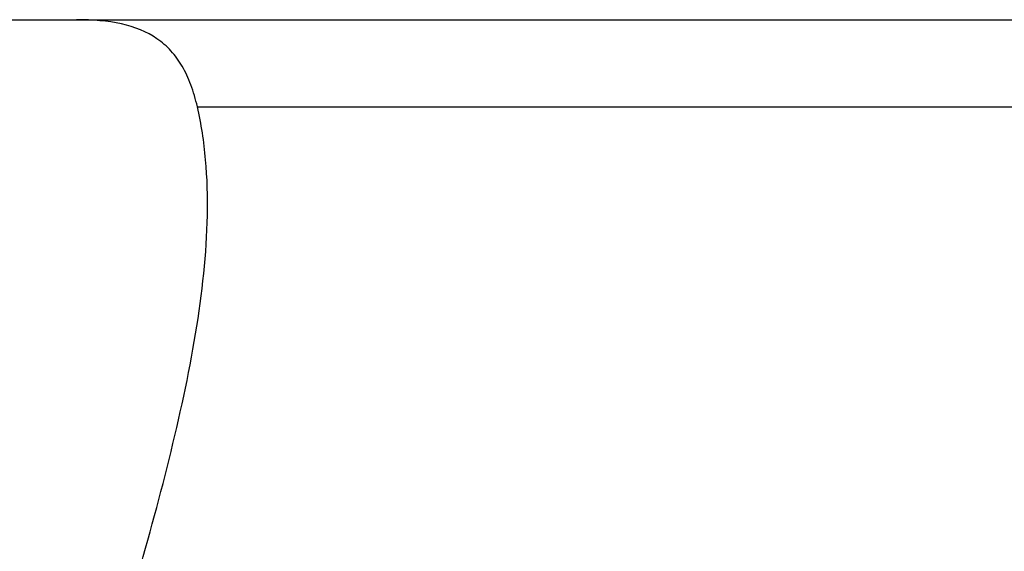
# Model space of a CAD drawing. Header units: millimetres. Extents: x 3 to 347, y 78 to 191.
# Tile 23 of 51: x 244 to 256, y 114 to 121. Entities that reach past the tile are written whole.
import ezdxf

# ---------------------------------------------------------------- set-up
doc = ezdxf.new("R2010")
doc.units = ezdxf.units.MM
doc.header["$LTSCALE"] = 0.15
doc.layers.add('OUT', color=3, linetype='CONTINUOUS')

msp = doc.modelspace()

# ---------------------------------------------------------------- linework, layer by layer
at = {"layer": 'OUT', "color": 0}
for p, q in [((219.326, 120.823), (307.326, 120.823)), ((246.2, 119.738), (280.452, 119.738))]:
    msp.add_line(p, q, dxfattribs=at)
for points, knots in [([(246.2, 119.738), (246.178, 119.834), (246.151, 119.926), (246.088, 120.095), (246.052, 120.172), (245.97, 120.314), (245.924, 120.377), (245.819, 120.492), (245.761, 120.543), (245.571, 120.674), (245.423, 120.733), (245.085, 120.808), (244.897, 120.823), (244.694, 120.823)], [0, 0, 0, 0, 0.125, 0.125, 0.25, 0.25, 0.375, 0.375, 0.5, 0.5, 0.75, 0.75, 1, 1, 1, 1]), ([(243.989, 106.623), (243.989, 106.935), (244.001, 107.251), (244.046, 107.874), (244.08, 108.182), (244.207, 109.1), (244.328, 109.701), (244.608, 110.889), (244.768, 111.477), (245.091, 112.623), (245.256, 113.183), (245.568, 114.281), (245.717, 114.819), (245.979, 115.879), (246.094, 116.401), (246.262, 117.422), (246.316, 117.913), (246.33, 118.621), (246.323, 118.853), (246.283, 119.306), (246.249, 119.526), (246.2, 119.738)], [0, 0, 0, 0, 0.0625, 0.0625, 0.125, 0.125, 0.25, 0.25, 0.375, 0.375, 0.5, 0.5, 0.625, 0.625, 0.75, 0.75, 0.875, 0.875, 0.9375, 0.9375, 1, 1, 1, 1])]:
    msp.add_open_spline(points, degree=3, knots=knots, dxfattribs=at)

doc.saveas('drawing.dxf')
